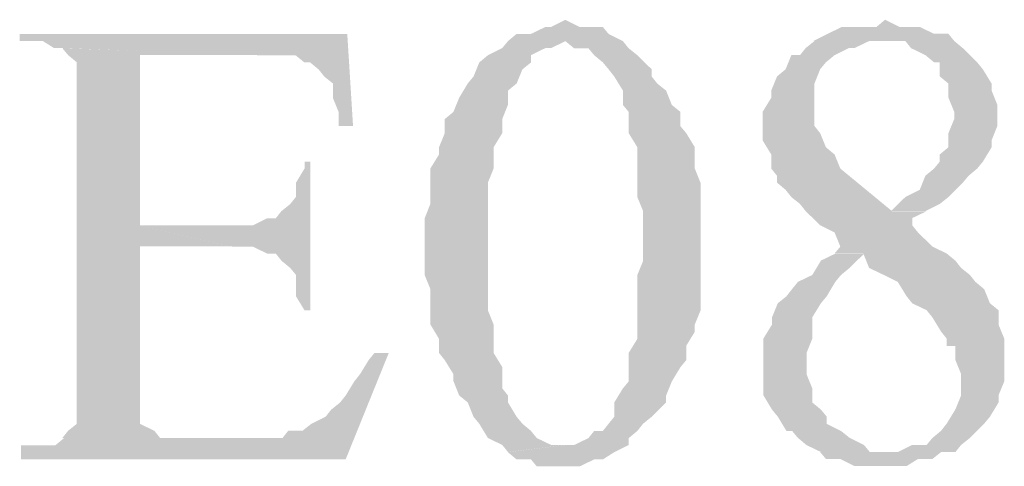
# Model space of a CAD drawing. Header units: millimetres. Extents: x -523 to 1404227, y -783705 to 1038705.
# Tile 252 of 256: x 386716.81 to 386728.08, y 274277.6 to 274282.71. Entities that reach past the tile are written whole.
import ezdxf

# ---------------------------------------------------------------- set-up
doc = ezdxf.new("R2010")
doc.units = ezdxf.units.MM
doc.linetypes.add('AREK1', pattern=[4, 2, 0, 2])
doc.layers.add('xxx', color=30, linetype='Continuous', lineweight=18)

msp = doc.modelspace()

# ---------------------------------------------------------------- hatches: boundary and pattern name
at = {"layer": 'xxx', "linetype": 'AREK1', "ltscale": 0.5}
for points in [[(386726.714, 274282.707), (386726.615, 274282.624), (386726.451, 274282.624), (386726.286, 274282.624), (386726.22, 274282.624), (386726.055, 274282.545), (386725.891, 274282.463), (386726.714, 274282.463), (386726.78, 274282.463), (386726.945, 274282.463), (386727.011, 274282.381), (386727.175, 274282.301), (386727.274, 274282.219), (386727.34, 274282.219), (386727.34, 274282.058), (386727.439, 274281.975), (386727.439, 274281.814), (386727.505, 274281.652), (386727.505, 274281.57), (386727.439, 274281.409), (386727.439, 274281.247), (386727.34, 274281.165), (386727.34, 274281.083), (386727.274, 274281.003), (386727.175, 274280.921), (386727.11, 274280.76), (386726.945, 274280.677), (386726.78, 274280.516), (386727.175, 274280.516), (386727.34, 274280.598), (386727.439, 274280.677), (386727.604, 274280.842), (386727.67, 274280.921), (386727.768, 274281.003), (386727.834, 274281.083), (386727.933, 274281.247), (386727.933, 274281.326), (386727.999, 274281.491), (386727.999, 274281.652), (386727.999, 274281.732), (386727.933, 274281.896), (386727.933, 274281.975), (386727.834, 274282.137), (386727.768, 274282.219), (386727.604, 274282.381), (386727.505, 274282.463), (386727.439, 274282.545), (386727.274, 274282.545), (386727.11, 274282.624), (386727.011, 274282.624), (386726.879, 274282.624)], [(386723.054, 274282.705), (386722.889, 274282.623), (386722.823, 274282.623), (386722.659, 274282.544), (386722.494, 274282.544), (386722.395, 274282.461), (386723.054, 274282.461), (386723.153, 274282.379), (386723.317, 274282.379), (386723.383, 274282.3), (386723.482, 274282.218), (386723.548, 274282.139), (386723.613, 274282.056), (386723.712, 274281.895), (386723.712, 274281.731), (386723.778, 274281.651), (386723.778, 274281.487), (386723.778, 274281.408), (386723.877, 274281.247), (386723.877, 274281.082), (386723.877, 274281.003), (386723.877, 274280.838), (386723.877, 274280.677), (386723.943, 274280.516), (386723.943, 274280.354), (386723.943, 274280.111), (386723.943, 274279.946), (386723.877, 274279.785), (386723.877, 274279.623), (386723.877, 274279.459), (386723.877, 274279.298), (386723.877, 274279.219), (386723.877, 274279.054), (386723.778, 274278.893), (386723.778, 274278.81), (386723.778, 274278.649), (386723.778, 274278.567), (386723.712, 274278.488), (386723.613, 274278.326), (386723.613, 274278.162), (386723.548, 274278.083), (386723.482, 274278), (386723.383, 274278), (386723.317, 274277.918), (386723.153, 274277.839), (386723.054, 274277.839), (386722.395, 274277.757), (386722.494, 274277.674), (386722.659, 274277.674), (386722.725, 274277.595), (386722.889, 274277.595), (386722.988, 274277.595), (386723.054, 274277.595), (386723.218, 274277.595), (386723.383, 274277.674), (386723.482, 274277.674), (386723.613, 274277.757), (386723.778, 274277.839), (386723.778, 274277.918), (386723.877, 274278), (386723.943, 274278.083), (386724.041, 274278.162), (386724.206, 274278.326), (386724.206, 274278.405), (386724.272, 274278.567), (386724.371, 274278.731), (386724.437, 274278.81), (386724.437, 274278.975), (386724.535, 274279.136), (386724.535, 274279.219), (386724.601, 274279.38), (386724.601, 274279.541), (386724.601, 274279.702), (386724.601, 274279.867), (386724.601, 274280.028), (386724.601, 274280.19), (386724.601, 274280.354), (386724.601, 274280.516), (386724.601, 274280.677), (386724.601, 274280.838), (386724.535, 274281.003), (386724.535, 274281.082), (386724.535, 274281.247), (386724.437, 274281.408), (386724.371, 274281.487), (386724.371, 274281.651), (386724.272, 274281.731), (386724.206, 274281.895), (386724.107, 274281.974), (386724.041, 274282.056), (386724.041, 274282.139), (386723.877, 274282.3), (386723.778, 274282.379), (386723.712, 274282.461), (386723.548, 274282.544), (386723.482, 274282.623), (386723.317, 274282.623), (386723.218, 274282.623)], [(386720.556, 274282.542), (386716.805, 274282.542), (386716.805, 274282.463), (386716.97, 274282.463), (386717.069, 274282.463), (386717.2, 274282.381), (386717.299, 274282.381), (386719.569, 274282.299), (386719.635, 274282.299), (386719.799, 274282.299), (386719.964, 274282.299), (386720.062, 274282.22), (386720.128, 274282.22), (386720.227, 274282.138), (386720.293, 274282.056), (386720.391, 274281.977), (386720.391, 274281.812), (386720.457, 274281.651), (386720.457, 274281.49), (386720.622, 274281.49)], [(386717.294, 274282.38), (386717.36, 274282.301), (386717.459, 274282.219), (386717.459, 274282.058), (386717.459, 274281.893), (386717.459, 274281.732), (386717.459, 274278.568), (386717.459, 274278.489), (386717.459, 274278.325), (386717.459, 274278.163), (386717.459, 274278.081), (386717.36, 274278.002), (386717.294, 274277.92), (386718.577, 274277.92), (386718.413, 274277.92), (386718.347, 274278.002), (386718.182, 274278.081), (386718.182, 274278.163), (386718.182, 274278.325), (386718.182, 274278.489), (386718.182, 274280.111), (386719.235, 274280.111), (386718.182, 274280.354), (386718.182, 274282.301), (386719.564, 274282.301)], [(386722.396, 274282.461), (386722.33, 274282.382), (386722.166, 274282.3), (386722.067, 274282.217), (386722.001, 274282.056), (386721.935, 274281.977), (386721.837, 274281.813), (386721.771, 274281.651), (386721.672, 274281.569), (386721.672, 274281.49), (386721.672, 274281.408), (386721.606, 274281.246), (386721.606, 274281.164), (386721.507, 274281.003), (386721.507, 274280.842), (386721.507, 274280.759), (386721.507, 274280.598), (386721.442, 274280.433), (386721.442, 274280.272), (386721.442, 274280.111), (386721.442, 274279.946), (386721.442, 274279.785), (386721.507, 274279.624), (386721.507, 274279.463), (386721.507, 274279.298), (386721.507, 274279.219), (386721.606, 274279.054), (386721.606, 274278.893), (386721.672, 274278.811), (386721.771, 274278.65), (386721.771, 274278.571), (386721.837, 274278.406), (386721.935, 274278.327), (386722.001, 274278.162), (386722.067, 274278.083), (386722.166, 274277.919), (386722.33, 274277.84), (386722.396, 274277.758), (386723.054, 274277.84), (386722.988, 274277.84), (386722.89, 274277.84), (386722.725, 274277.919), (386722.659, 274278.001), (386722.561, 274278.083), (386722.495, 274278.162), (386722.396, 274278.327), (386722.396, 274278.406), (386722.33, 274278.488), (386722.33, 274278.65), (386722.33, 274278.732), (386722.231, 274278.893), (386722.231, 274279.054), (386722.231, 274279.219), (386722.166, 274279.38), (386722.166, 274279.463), (386722.166, 274279.624), (386722.166, 274279.867), (386722.166, 274280.029), (386722.166, 274280.111), (386722.166, 274280.272), (386722.166, 274280.354), (386722.166, 274280.516), (386722.166, 274280.677), (386722.166, 274280.842), (386722.231, 274281.003), (386722.231, 274281.082), (386722.231, 274281.246), (386722.33, 274281.408), (386722.33, 274281.569), (386722.396, 274281.734), (386722.396, 274281.895), (386722.495, 274281.977), (386722.561, 274282.138), (386722.659, 274282.217), (386722.659, 274282.3), (386722.824, 274282.382), (386722.89, 274282.382), (386723.054, 274282.461)], [(386725.904, 274282.462), (386725.805, 274282.383), (386725.739, 274282.301), (386725.64, 274282.301), (386725.575, 274282.14), (386725.476, 274282.057), (386725.41, 274281.896), (386725.41, 274281.813), (386725.311, 274281.652), (386725.311, 274281.491), (386725.311, 274281.326), (386725.41, 274281.164), (386725.41, 274281.003), (386725.476, 274280.921), (386725.476, 274280.842), (386725.575, 274280.759), (386725.64, 274280.677), (386725.739, 274280.598), (386725.805, 274280.515), (386725.97, 274280.354), (386726.135, 274280.272), (386726.201, 274280.11), (386726.135, 274280.031), (386726.464, 274280.031), (386726.53, 274279.866), (386726.695, 274279.787), (386726.859, 274279.705), (386726.958, 274279.544), (386727.024, 274279.461), (386727.189, 274279.382), (386727.255, 274279.3), (386727.354, 274279.138), (386727.419, 274279.056), (386727.419, 274278.974), (386727.518, 274278.974), (386727.518, 274278.812), (386727.584, 274278.651), (386727.584, 274278.568), (386727.584, 274278.489), (386727.584, 274278.407), (386727.518, 274278.246), (386727.419, 274278.084), (386727.354, 274278.002), (386727.255, 274277.919), (386727.189, 274277.84), (386727.024, 274277.84), (386726.859, 274277.758), (386726.695, 274277.758), (386725.97, 274277.758), (386726.036, 274277.679), (386726.201, 274277.679), (386726.365, 274277.597), (386726.53, 274277.597), (386726.695, 274277.597), (386726.794, 274277.597), (386726.958, 274277.597), (386727.09, 274277.679), (386727.255, 274277.679), (386727.354, 274277.758), (386727.518, 274277.758), (386727.584, 274277.84), (386727.683, 274277.919), (386727.848, 274278.084), (386727.914, 274278.163), (386728.012, 274278.325), (386728.012, 274278.407), (386728.078, 274278.568), (386728.078, 274278.733), (386728.078, 274278.812), (386728.078, 274278.974), (386728.078, 274279.056), (386728.012, 274279.217), (386728.012, 274279.382), (386727.914, 274279.461), (386727.848, 274279.623), (386727.749, 274279.705), (386727.683, 274279.787), (386727.584, 274279.866), (386727.518, 274279.949), (386727.419, 274280.031), (386727.255, 274280.11), (386727.09, 274280.272), (386727.024, 274280.354), (386727.024, 274280.436), (386727.189, 274280.515), (386726.794, 274280.515), (386726.201, 274281.003), (386726.135, 274281.164), (386726.036, 274281.247), (386725.97, 274281.408), (386725.904, 274281.491), (386725.904, 274281.57), (386725.904, 274281.734), (386725.904, 274281.896), (386725.904, 274281.975), (386725.97, 274282.14), (386726.036, 274282.219), (386726.135, 274282.301), (386726.299, 274282.383), (386726.365, 274282.383), (386726.53, 274282.462), (386726.695, 274282.462)], [(386720.132, 274281.083), (386720.067, 274281.083), (386720.067, 274281.004), (386719.968, 274280.839), (386719.968, 274280.678), (386719.902, 274280.596), (386719.803, 274280.517), (386719.738, 274280.435), (386719.639, 274280.435), (386719.475, 274280.352), (386719.244, 274280.352), (386718.192, 274280.352), (386719.244, 274280.109), (386719.31, 274280.109), (386719.475, 274280.109), (386719.639, 274280.03), (386719.738, 274280.03), (386719.803, 274279.948), (386719.902, 274279.866), (386719.968, 274279.787), (386719.968, 274279.704), (386719.968, 274279.543), (386720.067, 274279.379), (386720.132, 274279.379)], [(386726.143, 274280.029), (386725.979, 274279.95), (386725.88, 274279.785), (386725.715, 274279.706), (386725.649, 274279.624), (386725.584, 274279.541), (386725.485, 274279.462), (386725.419, 274279.301), (386725.419, 274279.218), (386725.32, 274279.057), (386725.32, 274278.892), (386725.32, 274278.813), (386725.32, 274278.649), (386725.32, 274278.57), (386725.32, 274278.408), (386725.419, 274278.244), (386725.485, 274278.164), (386725.584, 274278), (386725.649, 274278), (386725.715, 274277.921), (386725.814, 274277.838), (386725.979, 274277.759), (386726.703, 274277.759), (386726.539, 274277.759), (386726.473, 274277.838), (386726.308, 274277.921), (386726.209, 274278), (386726.045, 274278.082), (386726.045, 274278.164), (386725.979, 274278.244), (386725.88, 274278.326), (386725.88, 274278.487), (386725.814, 274278.649), (386725.814, 274278.813), (386725.814, 274278.892), (386725.88, 274279.057), (386725.88, 274279.218), (386725.88, 274279.301), (386725.979, 274279.462), (386726.045, 274279.541), (386726.143, 274279.706), (386726.209, 274279.785), (386726.308, 274279.867), (386726.473, 274280.029)], [(386721.031, 274278.893), (386720.867, 274278.893), (386720.801, 274278.811), (386720.702, 274278.65), (386720.637, 274278.568), (386720.538, 274278.406), (386720.472, 274278.324), (386720.373, 274278.245), (386720.308, 274278.163), (386720.143, 274278.081), (386720.044, 274278.002), (386719.88, 274278.002), (386719.814, 274277.919), (386719.65, 274277.919), (386719.419, 274277.919), (386718.597, 274277.919), (386717.314, 274277.919), (386717.215, 274277.837), (386717.149, 274277.837), (386716.985, 274277.837), (386716.82, 274277.837), (386716.82, 274277.676), (386720.538, 274277.676)]]:
    msp.add_hatch(color=7, dxfattribs=at).paths.add_polyline_path(points, flags=16)

doc.saveas('drawing.dxf')
